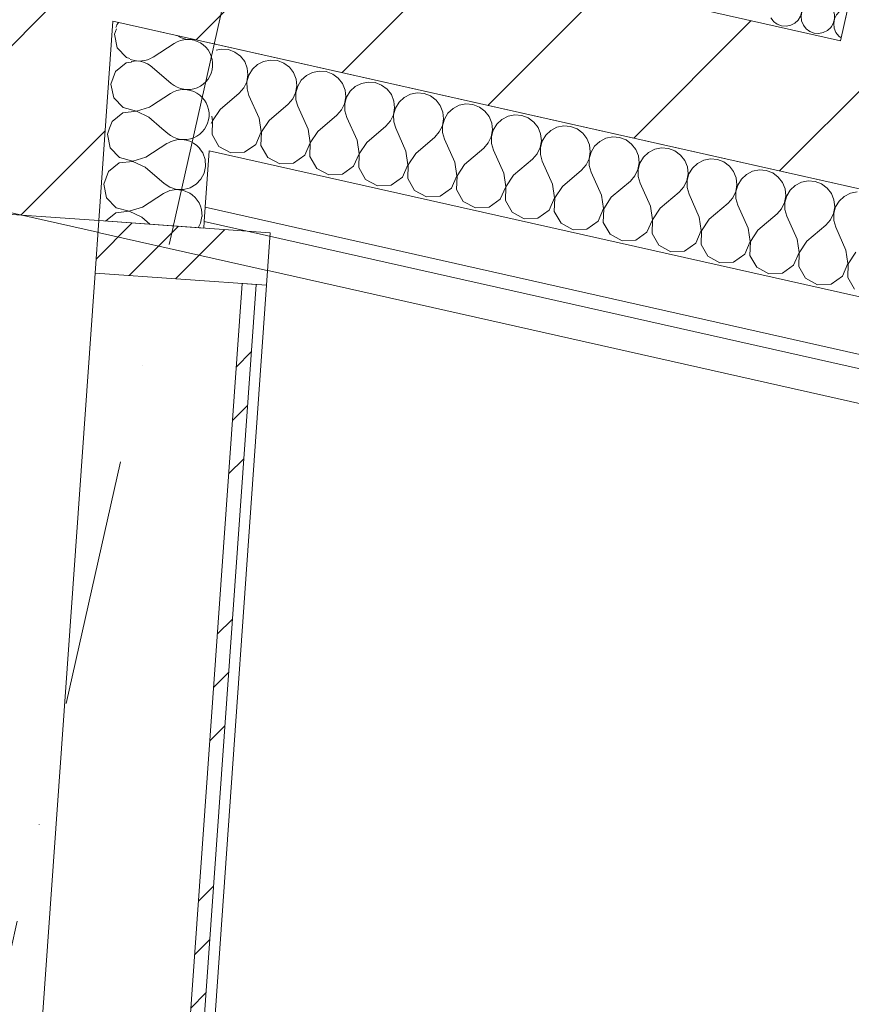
# Model space of a CAD drawing. Header units: millimetres. Extents: x -7213913 to -6937159, y 6128912 to 6404062.
# Tile 192 of 208: x -7186040 to -7184854, y 6171827 to 6173229. Entities that reach past the tile are written whole.
import ezdxf
from ezdxf.enums import TextEntityAlignment as Align

# ---------------------------------------------------------------- set-up
doc = ezdxf.new("R2010")
doc.units = ezdxf.units.MM
doc.header["$MEASUREMENT"] = 0
doc.set_wipeout_variables(frame=1)
doc.linetypes.add('Wipeout_Contour', pattern=[1000, 0, -1000])
doc.linetypes.add('Штрихпунктирная', pattern=[670.277762, 352.777767, -176.388884, 0, -141.111112])
for name, color, linetype, lineweight in [('0_Ном._пера__1', 7, 'Continuous', 0), ('0_Ном._пера__120', 7, 'Continuous', 0), ('АР-Стены_внешние_.АР_Ном._пера__1', 7, 'Continuous', 0), ('АР-Стены_Наружные ВИТРАЖ_Ном._пера__120', 7, 'Continuous', 0), ('АР-Стены_Перегородки_межквартирные_200.АР_Ном._пера__1', 7, 'Continuous', 15), ('АР-Чертеж-Оси_Осевые размеры.АР_Ном._пера__120', 7, 'Continuous', 0)]:
    doc.layers.add(name, color=color, linetype=linetype, lineweight=lineweight)
for name, color, linetype in [('АР-Стены_внешние_.АР', 7, 'Continuous'), ('АР-Стены_Наружные ВИТРАЖ', 7, 'Continuous'), ('АР-Стены_Перегородки_межквартирные_200.АР', 7, 'Continuous'), ('АР-Чертеж-Оси_Осевые размеры.АР', 7, 'Continuous')]:
    doc.layers.add(name, color=color, linetype=linetype)
doc.styles.add('РЎР“Р•РќР•Р\xa0Р\x98Р\xa0_РЎРўР\x98Р›Р¬_5', font='GOTHIC.TTF')
pattern_1 = [(45, (-6566190.34, 6562677.8), (-176.776695, 176.776695), []), (45, (-6566225.7, 6562713.15), (-176.776695, 176.776695), []), (45, (-6566261.05, 6562748.5), (-176.776695, 176.776695), [])]
pattern_2 = [(45, (-6566190.34, 6562677.8), (-127.279217, 127.279217), [])]

# ---------------------------------------------------------------- blocks, each defined once
blk = doc.blocks.new('Навесная Стена_33_1', base_point=(-6566190.3, 6562677.8))
at = {"layer": 'АР-Стены_Наружные ВИТРАЖ_Ном._пера__120', "color": 7, "linetype": 'Continuous', "lineweight": 0, "flags": 128}
for points in [[(-7185932.2, 6172868.4), (-7186008, 6171795.5)], [(-7185687.8, 6172851.2), (-7185763.6, 6171778.2)]]:
    blk.add_lwpolyline(points, dxfattribs=at)
at = {"color": 254, "linetype": 'Wipeout_Contour', "lineweight": 0, "ltscale": 37890896.67508965}
blk.add_wipeout([(-7185778.6, 6171779.3), (-7185702.8, 6172852.2), (-7185722.7, 6172853.7), (-7185798.5, 6171780.7)], dxfattribs=at).dxf.layer = 'АР-Стены_Наружные ВИТРАЖ'
at = {"layer": 'АР-Стены_Наружные ВИТРАЖ', "linetype": 'Continuous', "lineweight": 0, "true_color": 0x000000}
h = blk.add_hatch(dxfattribs=at)
h.set_pattern_fill('АЛЮМИНИЙ_0001', color=18, style=0, pattern_type=2)
h.set_pattern_definition(pattern_1)
h.paths.add_polyline_path([(-7185778.6, 6171779.3), (-7185702.8, 6172852.2), (-7185722.7, 6172853.7), (-7185798.5, 6171780.7)])
at = {"layer": 'АР-Стены_Наружные ВИТРАЖ_Ном._пера__120', "color": 7, "linetype": 'Continuous', "lineweight": 0, "flags": 128}
blk.add_lwpolyline([(-7185778.6, 6171779.3), (-7185798.5, 6171780.7), (-7185722.7, 6172853.7), (-7185702.8, 6172852.2)], close=True, dxfattribs=at)
at = {"color": 254, "linetype": 'Wipeout_Contour', "lineweight": 0, "ltscale": 37892582.45033606}
blk.add_wipeout([(-7185682.5, 6172926), (-7185926.9, 6172943.3), (-7185932.2, 6172868.4), (-7185687.8, 6172851.2)], dxfattribs=at).dxf.layer = 'АР-Стены_Наружные ВИТРАЖ'
at = {"layer": 'АР-Стены_Наружные ВИТРАЖ', "linetype": 'Continuous', "lineweight": 0, "true_color": 0x000000}
h = blk.add_hatch(dxfattribs=at)
h.set_pattern_fill('АЛЮМИНИЙ_0001', color=18, style=0, pattern_type=2)
h.set_pattern_definition(pattern_1)
h.paths.add_polyline_path([(-7185682.5, 6172926), (-7185926.9, 6172943.3), (-7185932.2, 6172868.4), (-7185687.8, 6172851.2)])
at = {"layer": 'АР-Стены_Наружные ВИТРАЖ_Ном._пера__120', "color": 7, "linetype": 'Continuous', "lineweight": 0, "flags": 128}
blk.add_lwpolyline([(-7185682.5, 6172926), (-7185687.8, 6172851.2), (-7185932.2, 6172868.4), (-7185926.9, 6172943.3)], close=True, dxfattribs=at)
blk = doc.blocks.new('Стена_273_1', base_point=(-7185998.3, 6173350.6))
at = {"layer": 'АР-Стены_Перегородки_межквартирные_200.АР', "linetype": 'Continuous', "lineweight": 0, "true_color": 0x000000}
h = blk.add_hatch(dxfattribs=at)
h.set_pattern_fill('БЛОКИ_БЕТОННЫЕ_ЭФФЕКТИВН_78', color=18, style=0, pattern_type=2)
h.set_pattern_definition(pattern_2)
h.paths.add_polyline_path([(-7186104.1, 6173271.8), (-7186126.5, 6172957.4), (-7185927, 6172943.3), (-7185906.8, 6173227.5)])
at = {"layer": 'АР-Стены_Перегородки_межквартирные_200.АР_Ном._пера__1', "color": 7, "linetype": 'Continuous', "lineweight": 15, "flags": 128}
for points in [[(-7186104.1, 6173271.8), (-7186126.5, 6172957.4)], [(-7185927, 6172943.3), (-7185906.8, 6173227.5)], [(-7186126.5, 6172957.4), (-7185927, 6172943.3)]]:
    blk.add_lwpolyline(points, dxfattribs=at)
blk = doc.blocks.new('*X585', base_point=(-6566190.3, 6562677.8))
at = {"layer": 'АР-Стены_внешние_.АР_Ном._пера__1', "color": 7, "linetype": 'Continuous', "lineweight": 0}
for p, q in [((-7185780.4, 6172959.1), (-7185782, 6172963.8)), ((-7185779.7, 6172949.3), (-7185780.4, 6172959.1)), ((-7185779.8, 6172948.9), (-7185779.7, 6172949.3))]:
    blk.add_line(p, q, dxfattribs=at)
blk = doc.blocks.new('*X586', base_point=(-6566190.3, 6562677.8))
at = {"layer": 'АР-Стены_внешние_.АР_Ном._пера__1', "color": 7, "linetype": 'Continuous', "lineweight": 0}
for p, q in [((-7185824.7, 6173055.3), (-7185827.7, 6173054)), ((-7185778.7, 6173039.6), (-7185783.2, 6173046)), ((-7185775.3, 6173030.4), (-7185778.7, 6173039.6)), ((-7185774.7, 6173020.5), (-7185775.3, 6173030.4)), ((-7185776.7, 6173010.9), (-7185774.7, 6173020.5)), ((-7185788.1, 6172995.1), (-7185781.3, 6173002.2)), ((-7185781.3, 6173002.2), (-7185776.7, 6173010.9)), ((-7185798.3, 6172989.6), (-7185796.6, 6172990.1)), ((-7185796.6, 6172990.1), (-7185788.1, 6172995.1)), ((-7185789.4, 6172976.4), (-7185793.9, 6172980)), ((-7185783.7, 6172968.4), (-7185789.4, 6172976.4)), ((-7185782, 6172963.8), (-7185783.7, 6172968.4))]:
    blk.add_line(p, q, dxfattribs=at)
blk = doc.blocks.new('*X587', base_point=(-6566190.3, 6562677.8))
at = {"layer": 'АР-Стены_внешние_.АР_Ном._пера__1', "color": 7, "linetype": 'Continuous', "lineweight": 0}
for p, q in [((-7185849.6, 6173176.2), (-7185819.6, 6173195.6)), ((-7185850.6, 6173162), (-7185823.6, 6173138.6)), ((-7185851.8, 6173106.8), (-7185824.6, 6173124.3)), ((-7185837.1, 6173074.7), (-7185828.7, 6173067.3))]:
    blk.add_line(p, q, dxfattribs=at)
for centre, start, end in [((-7185869, 6173206.2), 146.8756, 160.358), ((-7185800.2, 6173165.6), 355.9584, 122.8283), ((-7185795.2, 6173236.8), 237.176, 277.5076), ((-7185869, 6173206.2), 248.6777, 302.8283), ((-7185874, 6173135), 49.0885, 100.7056), ((-7185800.2, 6173165.6), 229.0885, 355.9584), ((-7185805.3, 6173094.3), 355.9584, 122.8283), ((-7185805.3, 6173094.3), 229.0885, 355.9584), ((-7185810.3, 6173023.1), 39.8632, 114.8205)]:
    blk.add_arc(centre, 35.7, start, end, dxfattribs=at)
blk = doc.blocks.new('*X588', base_point=(-6566190.3, 6562677.8))
at = {"layer": 'АР-Стены_внешние_.АР_Ном._пера__1', "color": 7, "linetype": 'Continuous', "lineweight": 0}
for p, q in [((-7185901.8, 6173216.5), (-7185904.6, 6173208.7)), ((-7185904.6, 6173208.7), (-7185900.6, 6173189.6)), ((-7185900.6, 6173189.6), (-7185887.2, 6173175.5)), ((-7185887.2, 6173175.5), (-7185882.6, 6173174.3)), ((-7185887.7, 6173168), (-7185903, 6173155.8)), ((-7185880.1, 6173168.8), (-7185887.7, 6173168)), ((-7185903, 6173155.8), (-7185909.6, 6173137.5)), ((-7185909.6, 6173137.5), (-7185905.6, 6173118.4)), ((-7185905.6, 6173118.4), (-7185892.2, 6173104.2)), ((-7185892.2, 6173104.2), (-7185873.3, 6173099.3)), ((-7185873.3, 6173099.3), (-7185854.6, 6173105)), ((-7185854.6, 6173105), (-7185851.8, 6173106.8)), ((-7185892.7, 6173096.7), (-7185908, 6173084.6)), ((-7185873.3, 6173099), (-7185892.7, 6173096.7)), ((-7185855.6, 6173090.7), (-7185873.3, 6173099)), ((-7185855.6, 6173090.7), (-7185837.1, 6173074.7)), ((-7185908, 6173084.6), (-7185911.5, 6173074.8))]:
    blk.add_line(p, q, dxfattribs=at)
blk = doc.blocks.new('*X589', base_point=(-6566190.3, 6562677.8))
at = {"layer": 'АР-Стены_внешние_.АР_Ном._пера__1', "color": 7, "linetype": 'Continuous', "lineweight": 0}
for p, q in [((-7185911.5, 6173074.8), (-7185914.7, 6173066.2)), ((-7185914.7, 6173066.2), (-7185910.7, 6173047.1)), ((-7185910.7, 6173047.1), (-7185897.2, 6173033)), ((-7185859.7, 6173033.7), (-7185829.7, 6173053.1)), ((-7185827.7, 6173054), (-7185829.7, 6173053.1)), ((-7185897.2, 6173033), (-7185878.3, 6173028)), ((-7185878.3, 6173028), (-7185859.7, 6173033.7)), ((-7185897.8, 6173025.5), (-7185913.1, 6173013.3)), ((-7185878.4, 6173027.7), (-7185897.8, 6173025.5)), ((-7185860.7, 6173019.5), (-7185878.4, 6173027.7)), ((-7185860.7, 6173019.5), (-7185833.7, 6172996.1)), ((-7185913.1, 6173013.3), (-7185919.7, 6172995)), ((-7185919.7, 6172995), (-7185915.7, 6172975.9)), ((-7185833.7, 6172996.1), (-7185825.4, 6172990.7)), ((-7185825.4, 6172990.7), (-7185816, 6172987.8)), ((-7185806.2, 6172987.6), (-7185798.3, 6172989.6)), ((-7185915.7, 6172975.9), (-7185902.3, 6172961.7)), ((-7185864.7, 6172962.5), (-7185834.7, 6172981.8)), ((-7185825.8, 6172986), (-7185834.7, 6172981.8)), ((-7185816, 6172987.5), (-7185825.8, 6172986)), ((-7185816, 6172987.8), (-7185806.2, 6172987.6)), ((-7185806.2, 6172986.3), (-7185816, 6172987.5)), ((-7185797.2, 6172982.5), (-7185806.2, 6172986.3)), ((-7185793.9, 6172980), (-7185797.2, 6172982.5)), ((-7185902.3, 6172961.7), (-7185883.4, 6172956.8)), ((-7185883.4, 6172956.8), (-7185864.7, 6172962.5)), ((-7185902.8, 6172954.2), (-7185917.4, 6172942.6)), ((-7185883.4, 6172956.5), (-7185902.8, 6172954.2)), ((-7185865.7, 6172948.2), (-7185883.4, 6172956.5)), ((-7185865.7, 6172948.2), (-7185854.1, 6172938.1)), ((-7185781.8, 6172939.6), (-7185779.8, 6172948.9)), ((-7185785.1, 6172933.2), (-7185781.8, 6172939.6))]:
    blk.add_line(p, q, dxfattribs=at)
blk = doc.blocks.new('Стена_274_1', base_point=(-7185777.3, 6172932.7))
at = {"layer": 'АР-Стены_внешние_.АР_Ном._пера__1', "color": 7, "linetype": 'Continuous', "lineweight": 0}
for p, q in [((-7185769.5, 6173042.9), (-7185775.2, 6172962.2)), ((-7185775.2, 6172962.2), (-7185776.6, 6172942.1))]:
    blk.add_line(p, q, dxfattribs=at)
at = {"layer": 'АР-Стены_внешние_.АР_Ном._пера__1', "color": 7, "linetype": 'Continuous', "lineweight": 0, "flags": 128}
for points in [[(-7185906.8, 6173227.5), (-7185926.9, 6172943.3)], [(-7185906.8, 6173227.5), (-7185758.8, 6173194.3)], [(-7185926.9, 6172943.3), (-7185777.3, 6172932.7)], [(-7185777.3, 6172932.7), (-7185776.6, 6172942.1)]]:
    blk.add_lwpolyline(points, dxfattribs=at)
at = {"layer": 'АР-Стены_внешние_.АР', "color": 7, "lineweight": 0}
for name in ['*X588', '*X587', '*X589', '*X586', '*X585']:
    blk.add_blockref(name, (-6566190.3, 6562677.8), dxfattribs=at)
blk = doc.blocks.new('Стена_374_1', base_point=(-7185998.3, 6173350.6))
at = {"layer": 'АР-Стены_внешние_.АР', "linetype": 'Continuous', "lineweight": 0, "true_color": 0x000000}
h = blk.add_hatch(dxfattribs=at)
h.set_pattern_fill('БЛОКИ_БЕТОННЫЕ_ЭФФЕКТИВН_78', color=18, style=0, pattern_type=2)
h.set_pattern_definition(pattern_2)
h.paths.add_polyline_path([(-7185976.4, 6173448.1), (-7186020.2, 6173253), (-7183929, 6172783.3), (-7183861.6, 6172973.2)])
at = {"layer": 'АР-Стены_внешние_.АР_Ном._пера__1', "color": 7, "linetype": 'Continuous', "lineweight": 15, "flags": 128}
for points in [[(-7184869.7, 6173199.6), (-7185976.4, 6173448.1)], [(-7185906.8, 6173227.5), (-7183929, 6172783.3)]]:
    blk.add_lwpolyline(points, dxfattribs=at)
blk = doc.blocks.new('*X782', base_point=(-6566190.3, 6562677.8))
at = {"layer": 'АР-Стены_внешние_.АР_Ном._пера__1', "color": 7, "linetype": 'Continuous', "lineweight": 0}
for p, q in [((-7185751.9, 6173187.7), (-7185759.4, 6173186.2)), ((-7185742.1, 6173186.9), (-7185751.9, 6173187.7)), ((-7185732.9, 6173183.4), (-7185742.1, 6173186.9)), ((-7185725, 6173177.5), (-7185732.9, 6173183.4)), ((-7185718.9, 6173169.8), (-7185725, 6173177.5)), ((-7185682.2, 6173172), (-7185691.9, 6173170.1)), ((-7185672.4, 6173171.2), (-7185682.2, 6173172)), ((-7185663.2, 6173167.8), (-7185672.4, 6173171.2)), ((-7185715.3, 6173160.6), (-7185718.9, 6173169.8)), ((-7185714.3, 6173150.8), (-7185715.3, 6173160.6)), ((-7185707.9, 6173159), (-7185713, 6173150.5)), ((-7185700.7, 6173165.7), (-7185707.9, 6173159)), ((-7185691.9, 6173170.1), (-7185700.7, 6173165.7)), ((-7185655.3, 6173161.9), (-7185663.2, 6173167.8)), ((-7185649.3, 6173154.1), (-7185655.3, 6173161.9)), ((-7185715.9, 6173141.1), (-7185714.3, 6173150.8)), ((-7185713, 6173150.5), (-7185715.7, 6173141)), ((-7185645.6, 6173145), (-7185649.3, 6173154.1)), ((-7185644.6, 6173135.2), (-7185645.6, 6173145)), ((-7185638.2, 6173143.3), (-7185643.3, 6173134.9)), ((-7185631, 6173150), (-7185638.2, 6173143.3)), ((-7185622.2, 6173154.5), (-7185631, 6173150)), ((-7185612.6, 6173156.4), (-7185622.2, 6173154.5)), ((-7185602.7, 6173155.6), (-7185612.6, 6173156.4)), ((-7185593.5, 6173152.1), (-7185602.7, 6173155.6)), ((-7185585.6, 6173146.2), (-7185593.5, 6173152.1)), ((-7185579.6, 6173138.4), (-7185585.6, 6173146.2)), ((-7185726.8, 6173124.9), (-7185720.2, 6173132.2)), ((-7185720.2, 6173132.2), (-7185715.9, 6173141.1)), ((-7185715.7, 6173141), (-7185715.6, 6173131.2)), ((-7185715.6, 6173131.2), (-7185712.8, 6173121.7)), ((-7185646.3, 6173125.4), (-7185644.6, 6173135.2)), ((-7185643.3, 6173134.9), (-7185646, 6173125.4)), ((-7185575.9, 6173129.3), (-7185579.6, 6173138.4)), ((-7185574.9, 6173119.5), (-7185575.9, 6173129.3)), ((-7185561.3, 6173134.3), (-7185568.5, 6173127.6)), ((-7185552.5, 6173138.8), (-7185561.3, 6173134.3)), ((-7185542.9, 6173140.7), (-7185552.5, 6173138.8)), ((-7185533, 6173139.9), (-7185542.9, 6173140.7)), ((-7185523.8, 6173136.4), (-7185533, 6173139.9)), ((-7185515.9, 6173130.6), (-7185523.8, 6173136.4)), ((-7185509.9, 6173122.8), (-7185515.9, 6173130.6)), ((-7185753.9, 6173101.7), (-7185726.8, 6173124.9)), ((-7185698.2, 6173089.1), (-7185712.8, 6173121.7)), ((-7185657.1, 6173109.2), (-7185650.5, 6173116.6)), ((-7185650.5, 6173116.6), (-7185646.3, 6173125.4)), ((-7185646, 6173125.4), (-7185645.9, 6173115.5)), ((-7185645.9, 6173115.5), (-7185643.1, 6173106.1)), ((-7185576.6, 6173109.8), (-7185574.9, 6173119.5)), ((-7185573.7, 6173119.2), (-7185576.3, 6173109.7)), ((-7185568.5, 6173127.6), (-7185573.7, 6173119.2)), ((-7185506.2, 6173113.6), (-7185509.9, 6173122.8)), ((-7185491.6, 6173118.7), (-7185498.8, 6173112)), ((-7185482.8, 6173123.2), (-7185491.6, 6173118.7)), ((-7185473.2, 6173125.1), (-7185482.8, 6173123.2)), ((-7185463.3, 6173124.3), (-7185473.2, 6173125.1)), ((-7185454.1, 6173120.8), (-7185463.3, 6173124.3)), ((-7185446.2, 6173114.9), (-7185454.1, 6173120.8)), ((-7185440.2, 6173107.1), (-7185446.2, 6173114.9)), ((-7185753.9, 6173101.7), (-7185764.8, 6173085.4)), ((-7185684.2, 6173086), (-7185657.1, 6173109.2)), ((-7185628.5, 6173073.5), (-7185643.1, 6173106.1)), ((-7185587.4, 6173093.5), (-7185580.8, 6173100.9)), ((-7185580.8, 6173100.9), (-7185576.6, 6173109.8)), ((-7185576.3, 6173109.7), (-7185576.2, 6173099.9)), ((-7185506.9, 6173094.1), (-7185505.2, 6173103.8)), ((-7185504, 6173103.6), (-7185506.6, 6173094.1)), ((-7185505.2, 6173103.8), (-7185506.2, 6173113.6)), ((-7185498.8, 6173112), (-7185504, 6173103.6)), ((-7185436.5, 6173098), (-7185440.2, 6173107.1)), ((-7185421.9, 6173103), (-7185429.2, 6173096.3)), ((-7185413.1, 6173107.5), (-7185421.9, 6173103)), ((-7185403.5, 6173109.4), (-7185413.1, 6173107.5)), ((-7185393.7, 6173108.6), (-7185403.5, 6173109.4)), ((-7185384.4, 6173105.1), (-7185393.7, 6173108.6)), ((-7185376.5, 6173099.3), (-7185384.4, 6173105.1)), ((-7185765, 6173085.5), (-7185766, 6173092.3)), ((-7185695.3, 6173069.8), (-7185698.2, 6173089.1)), ((-7185614.5, 6173070.4), (-7185587.4, 6173093.5)), ((-7185576.2, 6173099.9), (-7185573.4, 6173090.4)), ((-7185558.8, 6173057.8), (-7185573.4, 6173090.4)), ((-7185511.1, 6173085.3), (-7185506.9, 6173094.1)), ((-7185506.6, 6173094.1), (-7185506.5, 6173084.2)), ((-7185437.2, 6173078.5), (-7185435.5, 6173088.2)), ((-7185434.3, 6173087.9), (-7185436.9, 6173078.4)), ((-7185435.5, 6173088.2), (-7185436.5, 6173098)), ((-7185429.2, 6173096.3), (-7185434.3, 6173087.9)), ((-7185370.5, 6173091.5), (-7185376.5, 6173099.3)), ((-7185366.8, 6173082.3), (-7185370.5, 6173091.5)), ((-7185352.2, 6173087.4), (-7185359.5, 6173080.7)), ((-7185343.5, 6173091.9), (-7185352.2, 6173087.4)), ((-7185333.8, 6173093.8), (-7185343.5, 6173091.9)), ((-7185324, 6173093), (-7185333.8, 6173093.8)), ((-7185314.7, 6173089.5), (-7185324, 6173093)), ((-7185306.8, 6173083.6), (-7185314.7, 6173089.5)), ((-7185766.8, 6173081.4), (-7185765, 6173085.5)), ((-7185764.8, 6173085.4), (-7185765.4, 6173065.9)), ((-7185684.2, 6173086), (-7185695.1, 6173069.8)), ((-7185625.7, 6173054.2), (-7185628.5, 6173073.5)), ((-7185544.9, 6173054.7), (-7185517.7, 6173077.9)), ((-7185517.7, 6173077.9), (-7185511.1, 6173085.3)), ((-7185506.5, 6173084.2), (-7185503.7, 6173074.8)), ((-7185489.1, 6173042.2), (-7185503.7, 6173074.8)), ((-7185441.5, 6173069.6), (-7185437.2, 6173078.5)), ((-7185436.9, 6173078.4), (-7185436.8, 6173068.6)), ((-7185367.5, 6173062.8), (-7185365.8, 6173072.5)), ((-7185364.6, 6173072.3), (-7185367.2, 6173062.8)), ((-7185365.8, 6173072.5), (-7185366.8, 6173082.3)), ((-7185359.5, 6173080.7), (-7185364.6, 6173072.3)), ((-7185300.8, 6173075.8), (-7185306.8, 6173083.6)), ((-7185297.1, 6173066.7), (-7185300.8, 6173075.8)), ((-7185273.8, 6173076.2), (-7185282.5, 6173071.7)), ((-7185264.1, 6173078.1), (-7185273.8, 6173076.2)), ((-7185254.3, 6173077.3), (-7185264.1, 6173078.1)), ((-7185245, 6173073.8), (-7185254.3, 6173077.3)), ((-7185237.1, 6173068), (-7185245, 6173073.8)), ((-7185765.4, 6173065.9), (-7185755.7, 6173049)), ((-7185703.1, 6173051.9), (-7185695.3, 6173069.8)), ((-7185695.1, 6173069.8), (-7185695.7, 6173050.3)), ((-7185614.5, 6173070.4), (-7185625.4, 6173054.1)), ((-7185475.2, 6173039.1), (-7185448, 6173062.2)), ((-7185448, 6173062.2), (-7185441.5, 6173069.6)), ((-7185436.8, 6173068.6), (-7185434.1, 6173059.1)), ((-7185419.4, 6173026.5), (-7185434.1, 6173059.1)), ((-7185371.8, 6173054), (-7185367.5, 6173062.8)), ((-7185367.2, 6173062.8), (-7185367.1, 6173052.9)), ((-7185296.1, 6173056.9), (-7185297.1, 6173066.7)), ((-7185289.8, 6173065), (-7185294.9, 6173056.6)), ((-7185282.5, 6173071.7), (-7185289.8, 6173065)), ((-7185231.1, 6173060.2), (-7185237.1, 6173068)), ((-7185227.4, 6173051), (-7185231.1, 6173060.2)), ((-7185204.1, 6173060.6), (-7185212.8, 6173056.1)), ((-7185194.4, 6173062.5), (-7185204.1, 6173060.6)), ((-7185184.6, 6173061.6), (-7185194.4, 6173062.5)), ((-7185175.4, 6173058.2), (-7185184.6, 6173061.6)), ((-7185755.7, 6173049), (-7185738.6, 6173039.7)), ((-7185719.1, 6173040.7), (-7185703.1, 6173051.9)), ((-7185695.7, 6173050.3), (-7185686, 6173033.3)), ((-7185633.4, 6173036.3), (-7185625.7, 6173054.2)), ((-7185625.4, 6173054.1), (-7185626, 6173034.6)), ((-7185556, 6173038.5), (-7185558.8, 6173057.8)), ((-7185544.9, 6173054.7), (-7185555.7, 6173038.5)), ((-7185405.5, 6173023.4), (-7185378.3, 6173046.6)), ((-7185378.3, 6173046.6), (-7185371.8, 6173054)), ((-7185367.1, 6173052.9), (-7185364.4, 6173043.5)), ((-7185302.1, 6173038.3), (-7185297.8, 6173047.2)), ((-7185297.8, 6173047.2), (-7185296.1, 6173056.9)), ((-7185294.9, 6173056.6), (-7185297.5, 6173047.1)), ((-7185297.5, 6173047.1), (-7185297.4, 6173037.3)), ((-7185226.4, 6173041.2), (-7185227.4, 6173051)), ((-7185220.1, 6173049.4), (-7185225.2, 6173041)), ((-7185212.8, 6173056.1), (-7185220.1, 6173049.4)), ((-7185167.4, 6173052.3), (-7185175.4, 6173058.2)), ((-7185161.4, 6173044.5), (-7185167.4, 6173052.3)), ((-7185157.7, 6173035.4), (-7185161.4, 6173044.5)), ((-7185134.4, 6173044.9), (-7185143.2, 6173040.4)), ((-7185124.7, 6173046.8), (-7185134.4, 6173044.9)), ((-7185114.9, 6173046), (-7185124.7, 6173046.8)), ((-7185105.7, 6173042.5), (-7185114.9, 6173046)), ((-7185738.6, 6173039.7), (-7185719.1, 6173040.7)), ((-7185686, 6173033.3), (-7185668.9, 6173024)), ((-7185649.4, 6173025.1), (-7185633.4, 6173036.3)), ((-7185626, 6173034.6), (-7185616.3, 6173017.7)), ((-7185563.7, 6173020.6), (-7185556, 6173038.5)), ((-7185555.7, 6173038.5), (-7185556.3, 6173019)), ((-7185486.3, 6173022.9), (-7185489.1, 6173042.2)), ((-7185475.2, 6173039.1), (-7185486, 6173022.8)), ((-7185349.7, 6173010.9), (-7185364.4, 6173043.5)), ((-7185335.8, 6173007.8), (-7185308.6, 6173030.9)), ((-7185308.6, 6173030.9), (-7185302.1, 6173038.3)), ((-7185297.4, 6173037.3), (-7185294.7, 6173027.8)), ((-7185232.4, 6173022.7), (-7185228.1, 6173031.5)), ((-7185228.1, 6173031.5), (-7185226.4, 6173041.2)), ((-7185225.2, 6173041), (-7185227.8, 6173031.5)), ((-7185227.8, 6173031.5), (-7185227.7, 6173021.6)), ((-7185156.7, 6173025.6), (-7185157.7, 6173035.4)), ((-7185150.4, 6173033.7), (-7185155.5, 6173025.3)), ((-7185143.2, 6173040.4), (-7185150.4, 6173033.7)), ((-7185097.7, 6173036.7), (-7185105.7, 6173042.5)), ((-7185091.7, 6173028.9), (-7185097.7, 6173036.7)), ((-7185055, 6173031.2), (-7185064.7, 6173029.3)), ((-7185045.2, 6173030.3), (-7185055, 6173031.2)), ((-7185036, 6173026.9), (-7185045.2, 6173030.3)), ((-7185668.9, 6173024), (-7185649.4, 6173025.1)), ((-7185616.3, 6173017.7), (-7185599.2, 6173008.4)), ((-7185579.7, 6173009.4), (-7185563.7, 6173020.6)), ((-7185556.3, 6173019), (-7185546.7, 6173002)), ((-7185494, 6173005), (-7185486.3, 6173022.9)), ((-7185486, 6173022.8), (-7185486.6, 6173003.3)), ((-7185416.6, 6173007.2), (-7185419.4, 6173026.5)), ((-7185405.5, 6173023.4), (-7185416.3, 6173007.2)), ((-7185280, 6172995.2), (-7185294.7, 6173027.8)), ((-7185238.9, 6173015.3), (-7185232.4, 6173022.7)), ((-7185227.7, 6173021.6), (-7185225, 6173012.2)), ((-7185158.4, 6173015.9), (-7185156.7, 6173025.6)), ((-7185155.5, 6173025.3), (-7185158.1, 6173015.8)), ((-7185088, 6173019.7), (-7185091.7, 6173028.9)), ((-7185087, 6173009.9), (-7185088, 6173019.7)), ((-7185080.7, 6173018.1), (-7185085.8, 6173009.7)), ((-7185073.5, 6173024.8), (-7185080.7, 6173018.1)), ((-7185064.7, 6173029.3), (-7185073.5, 6173024.8)), ((-7185028, 6173021), (-7185036, 6173026.9)), ((-7185022, 6173013.2), (-7185028, 6173021)), ((-7185599.2, 6173008.4), (-7185579.7, 6173009.4)), ((-7185510, 6172993.8), (-7185494, 6173005)), ((-7185486.6, 6173003.3), (-7185477, 6172986.4)), ((-7185424.3, 6172989.3), (-7185416.6, 6173007.2)), ((-7185416.3, 6173007.2), (-7185417, 6172987.7)), ((-7185346.9, 6172991.6), (-7185349.7, 6173010.9)), ((-7185335.8, 6173007.8), (-7185346.6, 6172991.5)), ((-7185266.1, 6172992.1), (-7185238.9, 6173015.3)), ((-7185210.3, 6172979.6), (-7185225, 6173012.2)), ((-7185169.2, 6172999.6), (-7185162.7, 6173007)), ((-7185162.7, 6173007), (-7185158.4, 6173015.9)), ((-7185158.1, 6173015.8), (-7185158, 6173006)), ((-7185158, 6173006), (-7185155.3, 6172996.5)), ((-7185088.7, 6173000.2), (-7185087, 6173009.9)), ((-7185085.8, 6173009.7), (-7185088.4, 6173000.2)), ((-7185018.4, 6173004.1), (-7185022, 6173013.2)), ((-7185017.3, 6172994.3), (-7185018.4, 6173004.1)), ((-7185011, 6173002.4), (-7185016.1, 6172994)), ((-7185003.8, 6173009.1), (-7185011, 6173002.4)), ((-7184995, 6173013.6), (-7185003.8, 6173009.1)), ((-7184985.3, 6173015.5), (-7184995, 6173013.6)), ((-7184975.5, 6173014.7), (-7184985.3, 6173015.5)), ((-7184966.3, 6173011.2), (-7184975.5, 6173014.7)), ((-7184958.4, 6173005.4), (-7184966.3, 6173011.2)), ((-7184952.3, 6172997.6), (-7184958.4, 6173005.4)), ((-7185546.7, 6173002), (-7185529.5, 6172992.7)), ((-7185529.5, 6172992.7), (-7185510, 6172993.8)), ((-7185440.3, 6172978.1), (-7185424.3, 6172989.3)), ((-7185354.6, 6172973.7), (-7185346.9, 6172991.6)), ((-7185346.6, 6172991.5), (-7185347.3, 6172972)), ((-7185277.2, 6172975.9), (-7185280, 6172995.2)), ((-7185266.1, 6172992.1), (-7185276.9, 6172975.9)), ((-7185196.4, 6172976.5), (-7185169.2, 6172999.6)), ((-7185140.6, 6172963.9), (-7185155.3, 6172996.5)), ((-7185099.5, 6172984), (-7185093, 6172991.3)), ((-7185093, 6172991.3), (-7185088.7, 6173000.2)), ((-7185088.4, 6173000.2), (-7185088.4, 6172990.3)), ((-7185088.4, 6172990.3), (-7185085.6, 6172980.9)), ((-7185019, 6172984.6), (-7185017.3, 6172994.3)), ((-7185016.1, 6172994), (-7185018.7, 6172984.5)), ((-7184948.7, 6172988.4), (-7184952.3, 6172997.6)), ((-7184947.6, 6172978.6), (-7184948.7, 6172988.4)), ((-7184934.1, 6172993.5), (-7184941.3, 6172986.8)), ((-7184925.3, 6172997.9), (-7184934.1, 6172993.5)), ((-7184915.6, 6172999.9), (-7184925.3, 6172997.9)), ((-7184905.8, 6172999), (-7184915.6, 6172999.9)), ((-7184896.6, 6172995.6), (-7184905.8, 6172999)), ((-7184888.7, 6172989.7), (-7184896.6, 6172995.6)), ((-7184882.6, 6172981.9), (-7184888.7, 6172989.7)), ((-7185477, 6172986.4), (-7185459.8, 6172977)), ((-7185459.8, 6172977), (-7185440.3, 6172978.1)), ((-7185417, 6172987.7), (-7185407.3, 6172970.7)), ((-7185284.9, 6172958), (-7185277.2, 6172975.9)), ((-7185276.9, 6172975.9), (-7185277.6, 6172956.4)), ((-7185207.5, 6172960.3), (-7185210.3, 6172979.6)), ((-7185196.4, 6172976.5), (-7185207.2, 6172960.2)), ((-7185126.7, 6172960.8), (-7185099.5, 6172984)), ((-7185070.9, 6172948.3), (-7185085.6, 6172980.9)), ((-7185029.8, 6172968.3), (-7185023.3, 6172975.7)), ((-7185023.3, 6172975.7), (-7185019, 6172984.6)), ((-7185018.7, 6172984.5), (-7185018.7, 6172974.7)), ((-7185018.7, 6172974.7), (-7185015.9, 6172965.2)), ((-7184949.3, 6172968.9), (-7184947.6, 6172978.6)), ((-7184946.4, 6172978.4), (-7184949, 6172968.9)), ((-7184941.3, 6172986.8), (-7184946.4, 6172978.4)), ((-7184879, 6172972.8), (-7184882.6, 6172981.9)), ((-7184864.4, 6172977.8), (-7184871.6, 6172971.1)), ((-7184855.6, 6172982.3), (-7184864.4, 6172977.8)), ((-7184845.9, 6172984.2), (-7184855.6, 6172982.3)), ((-7185407.3, 6172970.7), (-7185390.1, 6172961.4)), ((-7185390.1, 6172961.4), (-7185370.6, 6172962.5)), ((-7185370.6, 6172962.5), (-7185354.6, 6172973.7)), ((-7185347.3, 6172972), (-7185337.6, 6172955.1)), ((-7185215.2, 6172942.4), (-7185207.5, 6172960.3)), ((-7185207.2, 6172960.2), (-7185207.9, 6172940.7)), ((-7185137.8, 6172944.6), (-7185140.6, 6172963.9)), ((-7185126.7, 6172960.8), (-7185137.5, 6172944.6)), ((-7185057, 6172945.1), (-7185029.8, 6172968.3)), ((-7185001.3, 6172932.6), (-7185015.9, 6172965.2)), ((-7184960.1, 6172952.7), (-7184953.6, 6172960)), ((-7184953.6, 6172960), (-7184949.3, 6172968.9)), ((-7184949, 6172968.9), (-7184949, 6172959)), ((-7184879.6, 6172953.3), (-7184877.9, 6172963)), ((-7184876.7, 6172962.7), (-7184879.4, 6172953.2)), ((-7184877.9, 6172963), (-7184879, 6172972.8)), ((-7184871.6, 6172971.1), (-7184876.7, 6172962.7)), ((-7185337.6, 6172955.1), (-7185320.4, 6172945.7)), ((-7185320.4, 6172945.7), (-7185300.9, 6172946.8)), ((-7185300.9, 6172946.8), (-7185284.9, 6172958)), ((-7185277.6, 6172956.4), (-7185267.9, 6172939.4)), ((-7185068.1, 6172929), (-7185070.9, 6172948.3)), ((-7184987.3, 6172929.5), (-7184960.1, 6172952.7)), ((-7184949, 6172959), (-7184946.2, 6172949.5)), ((-7184931.6, 6172917), (-7184946.2, 6172949.5)), ((-7184883.9, 6172944.4), (-7184879.6, 6172953.3)), ((-7184879.4, 6172953.2), (-7184879.3, 6172943.4)), ((-7185267.9, 6172939.4), (-7185250.7, 6172930.1)), ((-7185231.2, 6172931.2), (-7185215.2, 6172942.4)), ((-7185207.9, 6172940.7), (-7185198.2, 6172923.8)), ((-7185145.5, 6172926.7), (-7185137.8, 6172944.6)), ((-7185137.5, 6172944.6), (-7185138.2, 6172925)), ((-7185057, 6172945.1), (-7185067.8, 6172928.9)), ((-7184998.4, 6172913.3), (-7185001.3, 6172932.6)), ((-7184917.6, 6172913.8), (-7184890.5, 6172937)), ((-7184890.5, 6172937), (-7184883.9, 6172944.4)), ((-7184879.3, 6172943.4), (-7184876.5, 6172933.9)), ((-7184861.9, 6172901.3), (-7184876.5, 6172933.9)), ((-7185250.7, 6172930.1), (-7185231.2, 6172931.2)), ((-7185198.2, 6172923.8), (-7185181, 6172914.4)), ((-7185161.5, 6172915.5), (-7185145.5, 6172926.7)), ((-7185138.2, 6172925), (-7185128.5, 6172908.1)), ((-7185075.9, 6172911), (-7185068.1, 6172929)), ((-7185067.8, 6172928.9), (-7185068.5, 6172909.4)), ((-7184987.3, 6172929.5), (-7184998.1, 6172913.3)), ((-7185181, 6172914.4), (-7185161.5, 6172915.5)), ((-7185128.5, 6172908.1), (-7185111.3, 6172898.8)), ((-7185091.9, 6172899.9), (-7185075.9, 6172911)), ((-7185068.5, 6172909.4), (-7185058.8, 6172892.5)), ((-7185006.2, 6172895.4), (-7184998.4, 6172913.3)), ((-7184998.1, 6172913.3), (-7184998.8, 6172893.7)), ((-7184928.7, 6172897.7), (-7184931.6, 6172917)), ((-7184917.6, 6172913.8), (-7184928.4, 6172897.6)), ((-7185111.3, 6172898.8), (-7185091.9, 6172899.9)), ((-7185058.8, 6172892.5), (-7185041.7, 6172883.1)), ((-7185022.2, 6172884.2), (-7185006.2, 6172895.4)), ((-7184998.8, 6172893.7), (-7184989.1, 6172876.8)), ((-7184936.5, 6172879.7), (-7184928.7, 6172897.7)), ((-7184928.4, 6172897.6), (-7184929.1, 6172878.1)), ((-7184859, 6172882), (-7184861.9, 6172901.3)), ((-7184847.9, 6172898.2), (-7184858.8, 6172881.9)), ((-7185041.7, 6172883.1), (-7185022.2, 6172884.2)), ((-7184989.1, 6172876.8), (-7184972, 6172867.5)), ((-7184952.5, 6172868.6), (-7184936.5, 6172879.7)), ((-7184929.1, 6172878.1), (-7184919.4, 6172861.1)), ((-7184866.8, 6172864.1), (-7184859, 6172882)), ((-7184858.8, 6172881.9), (-7184859.4, 6172862.4)), ((-7184972, 6172867.5), (-7184952.5, 6172868.6)), ((-7184882.8, 6172852.9), (-7184866.8, 6172864.1)), ((-7184859.4, 6172862.4), (-7184849.7, 6172845.5)), ((-7184919.4, 6172861.1), (-7184902.3, 6172851.8)), ((-7184902.3, 6172851.8), (-7184882.8, 6172852.9))]:
    blk.add_line(p, q, dxfattribs=at)
blk = doc.blocks.new('Стена_378_1', base_point=(-7185758.8, 6173194.3))
at = {"layer": 'АР-Стены_внешние_.АР_Ном._пера__1', "color": 7, "linetype": 'Continuous', "lineweight": 0}
for p, q in [((-7185769.5, 6173042.9), (-7185775.2, 6172962.2)), ((-7185769.5, 6173042.9), (-7183783, 6172596.8)), ((-7185775.2, 6172962.2), (-7185776.6, 6172942.1)), ((-7185775.2, 6172962.2), (-7183662.5, 6172487.7))]:
    blk.add_line(p, q, dxfattribs=at)
at = {"layer": 'АР-Стены_внешние_.АР_Ном._пера__1', "color": 7, "linetype": 'Continuous', "lineweight": 0, "flags": 128}
for points in [[(-7183732.4, 6172739.2), (-7185758.8, 6173194.3)], [(-7185776.6, 6172942.1), (-7183570.9, 6172446.7)]]:
    blk.add_lwpolyline(points, dxfattribs=at)
at = {"layer": 'АР-Стены_внешние_.АР', "color": 7, "lineweight": 0}
blk.add_blockref('*X782', (-6566190.3, 6562677.8), dxfattribs=at)
blk = doc.blocks.new('Стена_392_1', base_point=(-7184891.6, 6173102))
at = {"layer": 'АР-Стены_внешние_.АР', "linetype": 'Continuous', "lineweight": 0, "true_color": 0x000000}
h = blk.add_hatch(dxfattribs=at)
h.set_pattern_fill('БЛОКИ_БЕТОННЫЕ_ЭФФЕКТИВН_78', color=18, style=0, pattern_type=2)
h.set_pattern_definition(pattern_2)
h.paths.add_polyline_path([(-7184674.6, 6173155.7), (-7184617.6, 6173409.4), (-7184812.7, 6173453.2), (-7184869.7, 6173199.6)])
at = {"layer": 'АР-Стены_внешние_.АР_Ном._пера__1', "color": 7, "linetype": 'Continuous', "lineweight": 15, "flags": 128}
for points in [[(-7184812.7, 6173453.2), (-7184869.7, 6173199.6)], [(-7184617.6, 6173409.4), (-7184812.7, 6173453.2)], [(-7184674.6, 6173155.7), (-7184617.6, 6173409.4)]]:
    blk.add_lwpolyline(points, dxfattribs=at)
blk = doc.blocks.new('*X829', base_point=(-6566190.3, 6562677.8))
at = {"layer": '0_Ном._пера__1', "color": 7, "linetype": 'Continuous', "lineweight": 0}
for p, q in [((-7184933.2, 6173300.4), (-7184933.3, 6173300.1)), ((-7184922.5, 6173307.8), (-7184933.2, 6173300.4)), ((-7184909.5, 6173308.6), (-7184922.5, 6173307.8)), ((-7184898.1, 6173302.4), (-7184909.5, 6173308.6)), ((-7184891.6, 6173291.1), (-7184898.1, 6173302.4)), ((-7184876.1, 6173297.4), (-7184886.7, 6173290)), ((-7184863.1, 6173298.1), (-7184876.1, 6173297.4)), ((-7184851.6, 6173291.9), (-7184863.1, 6173298.1)), ((-7184892.1, 6173278.1), (-7184891.6, 6173291.1)), ((-7184886.7, 6173290), (-7184891.9, 6173278)), ((-7184849.7, 6173288.5), (-7184851.6, 6173291.9)), ((-7184899.3, 6173267.2), (-7184892.1, 6173278.1)), ((-7184891.9, 6173278), (-7184890, 6173265.1)), ((-7184899.3, 6173267.2), (-7184907.9, 6173259.9)), ((-7184890, 6173265.1), (-7184880.2, 6173243.4)), ((-7184878.4, 6173237.1), (-7184880.2, 6173243.4)), ((-7184870.9, 6173241.3), (-7184875.3, 6173236.4)), ((-7184857.8, 6173252.6), (-7184870.9, 6173241.3)), ((-7184880.1, 6173224.2), (-7184878.3, 6173230.5)), ((-7184878.2, 6173230.5), (-7184879.3, 6173224)), ((-7184878.3, 6173230.5), (-7184878.4, 6173237.1)), ((-7184875.3, 6173236.4), (-7184878.2, 6173230.5)), ((-7184882.6, 6173220), (-7184880.1, 6173224.2)), ((-7184879.3, 6173224), (-7184878.6, 6173217.5)), ((-7184878.6, 6173217.5), (-7184876.2, 6173211.4)), ((-7184876.2, 6173211.4), (-7184872.1, 6173206.2)), ((-7184872.1, 6173206.2), (-7184868.8, 6173203.7))]:
    blk.add_line(p, q, dxfattribs=at)
blk = doc.blocks.new('*X830', base_point=(-6566190.3, 6562677.8))
at = {"layer": '0_Ном._пера__1', "color": 7, "linetype": 'Continuous', "lineweight": 0}
for p, q in [((-7184944.6, 6173312.8), (-7184946.5, 6173313.9)), ((-7184938.1, 6173301.5), (-7184944.6, 6173312.8)), ((-7184938.5, 6173288.5), (-7184938.1, 6173301.5)), ((-7184933.3, 6173300.1), (-7184938.4, 6173288.4)), ((-7184945.8, 6173277.7), (-7184938.5, 6173288.5)), ((-7184938.4, 6173288.4), (-7184936.5, 6173275.6)), ((-7184945.8, 6173277.7), (-7184956.7, 6173268.3)), ((-7184936.5, 6173275.6), (-7184926.7, 6173253.9)), ((-7184907.9, 6173259.9), (-7184917.4, 6173251.8)), ((-7184924.9, 6173247.6), (-7184926.7, 6173253.9)), ((-7184926.6, 6173234.6), (-7184924.8, 6173241)), ((-7184924.6, 6173240.9), (-7184925.7, 6173234.5)), ((-7184924.8, 6173241), (-7184924.9, 6173247.6)), ((-7184921.8, 6173246.9), (-7184924.6, 6173240.9)), ((-7184917.4, 6173251.8), (-7184921.8, 6173246.9)), ((-7184965.8, 6173228), (-7184965.1, 6173227.1)), ((-7184965.1, 6173227.1), (-7184959.8, 6173223.2)), ((-7184934.8, 6173224.6), (-7184930, 6173229)), ((-7184930, 6173229), (-7184926.6, 6173234.6)), ((-7184925.7, 6173234.5), (-7184925.1, 6173227.9)), ((-7184925.1, 6173227.9), (-7184922.6, 6173221.8)), ((-7184959.8, 6173223.2), (-7184953.6, 6173220.9)), ((-7184953.6, 6173220.9), (-7184947.1, 6173220.3)), ((-7184947.1, 6173220.3), (-7184940.6, 6173221.6)), ((-7184940.6, 6173221.6), (-7184934.8, 6173224.6)), ((-7184922.6, 6173221.8), (-7184918.6, 6173216.6)), ((-7184918.6, 6173216.6), (-7184913.3, 6173212.7)), ((-7184913.3, 6173212.7), (-7184907.2, 6173210.4)), ((-7184894.2, 6173211.2), (-7184888.3, 6173214.1)), ((-7184888.3, 6173214.1), (-7184883.5, 6173218.6)), ((-7184883.5, 6173218.6), (-7184882.6, 6173220)), ((-7184907.2, 6173210.4), (-7184900.6, 6173209.9)), ((-7184900.6, 6173209.9), (-7184894.2, 6173211.2))]:
    blk.add_line(p, q, dxfattribs=at)
blk = doc.blocks.new('*X831', base_point=(-6566190.3, 6562677.8))
at = {"layer": '0_Ном._пера__1', "color": 7, "linetype": 'Continuous', "lineweight": 0}
blk.add_line((-7184969.1, 6173232.3), (-7184965.8, 6173228), dxfattribs=at)
blk = doc.blocks.new('Стена_398_1', base_point=(-7187579.7, 6173910.7))
at = {"layer": '0_Ном._пера__1', "color": 7, "linetype": 'Continuous', "lineweight": 0, "flags": 128}
for points in [[(-7187601.6, 6173813.1), (-7184869.7, 6173199.6)], [(-7184869.7, 6173199.6), (-7184847.8, 6173297.1)]]:
    blk.add_lwpolyline(points, dxfattribs=at)
at = {"color": 7, "lineweight": 0}
for name in ['*X831', '*X830', '*X829']:
    blk.add_blockref(name, (-6566190.3, 6562677.8), dxfattribs=at)
blk = doc.blocks.new('Полилиния_1_1', base_point=(-7183881.2, 6172466.9))
at = {"layer": '0_Ном._пера__120', "color": 7, "linetype": 'Continuous', "lineweight": 0, "flags": 128}
blk.add_lwpolyline([(-7183881.2, 6172466.9), (-7186841.8, 6173131.8), (-7187722.3, 6174095)], dxfattribs=at)
blk = doc.blocks.new('Стандартный Маркер Сетки[228]_1', base_point=(-7179800.8, 6199738.6))
at = {"layer": 'АР-Чертеж-Оси_Осевые размеры.АР_Ном._пера__120', "color": 7, "linetype": 'Штрихпунктирная', "lineweight": 0}
blk.add_line((-7180020, 6198762.9), (-7194792, 6132990.9), dxfattribs=at)
at = {"layer": 'АР-Чертеж-Оси_Осевые размеры.АР_Ном._пера__120', "color": 7, "lineweight": 0, "style": 'РЎР“Р•РќР•Р\xa0Р\x98Р\xa0_РЎРўР\x98Р›Р¬_5'}
blk.add_attdef('AC_MarkerText_1', text='', height=350, rotation=347.3417, dxfattribs=at).set_placement((-7195050.8, 6131708.4), align=Align.TOP_CENTER)

msp = doc.modelspace()

# ---------------------------------------------------------------- block references
at = {"color": 7, "lineweight": 0}
msp.add_blockref('Стена_398_1', (-7187579.7, 6173910.7), dxfattribs=at)
at = {"layer": 'АР-Стены_внешние_.АР', "color": 7, "lineweight": 0}
msp.add_blockref('Стена_392_1', (-7184891.6, 6173102), dxfattribs=at)
at = {"layer": 'АР-Стены_Наружные ВИТРАЖ', "linetype": 'Continuous', "lineweight": 0}
msp.add_blockref('Навесная Стена_33_1', (-6566190.3, 6562677.8), dxfattribs=at)

# ---------------------------------------------------------------- next in the draw order: block references
at = {"color": 7, "linetype": 'Continuous', "lineweight": 0}
msp.add_blockref('Полилиния_1_1', (-7183881.2, 6172466.9), dxfattribs=at)
at = {"layer": 'АР-Стены_внешние_.АР', "color": 7, "lineweight": 0}
for name, p in [('Стена_374_1', (-7185998.3, 6173350.6)), ('Стена_274_1', (-7185777.3, 6172932.7)), ('Стена_378_1', (-7185758.8, 6173194.3))]:
    msp.add_blockref(name, p, dxfattribs=at)
at = {"layer": 'АР-Стены_Перегородки_межквартирные_200.АР', "color": 7, "lineweight": 0}
msp.add_blockref('Стена_273_1', (-7185998.3, 6173350.6), dxfattribs=at)
at = {"layer": 'АР-Чертеж-Оси_Осевые размеры.АР', "color": 8, "linetype": 'Continuous', "lineweight": 15}
msp.add_blockref('Стандартный Маркер Сетки[228]_1', (-7179800.8, 6199738.6), dxfattribs=at)

doc.saveas('drawing.dxf')
